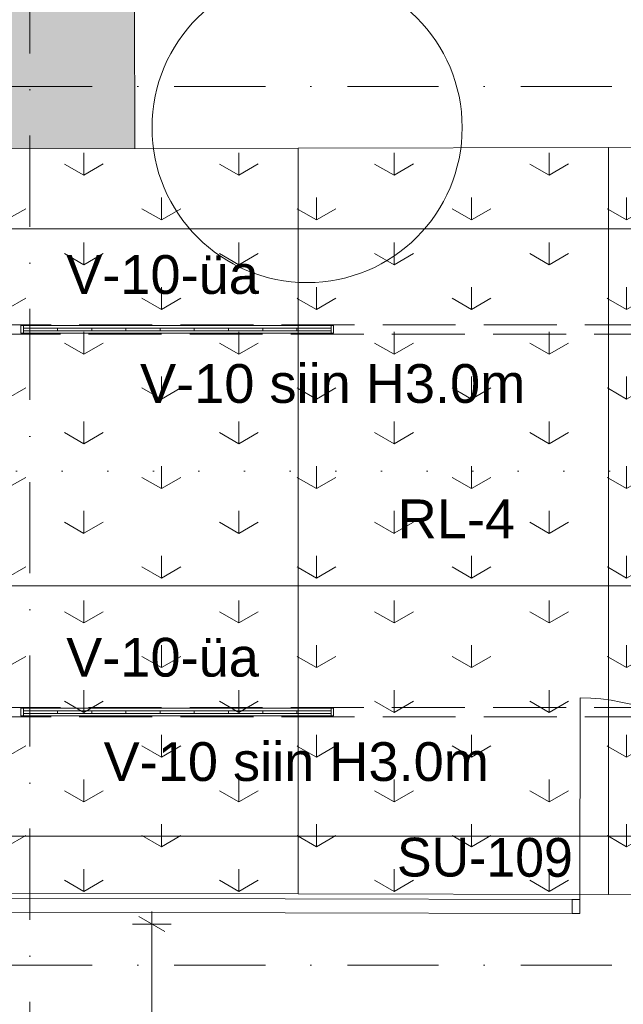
# Model space of a CAD drawing. Header units: millimetres. Extents: x -2532 to 181134, y -4151 to 53885.
# Tile 114 of 165: x 19252 to 21588, y 3894 to 7703. Entities that reach past the tile are written whole.
import ezdxf
from ezdxf.enums import TextEntityAlignment as Align

# ---------------------------------------------------------------- set-up
doc = ezdxf.new("R2010")
doc.units = ezdxf.units.MM
doc.header["$MEASUREMENT"] = 0
for name, pattern in [('Dense Dotted', [176.388884, 0, -176.388884]), ('Dot & Dashed', [670.277762, 352.777767, -176.388884, 0, -141.111112]), ('Hidden Line', [391.222223, 282.222223, -109])]:
    doc.linetypes.add(name, pattern=pattern)
for name, color, linetype in [('AR - Lõikejoon plaanis', 7, 'Continuous'), ('AR - Mööbel', 7, 'Continuous'), ('AR - Seinad SS.ol', 7, 'Continuous'), ('AR - Teljed', 7, 'Continuous'), ('ARCHICAD Doors', 7, 'Continuous'), ('New_AR - Seinad SS.ol', 7, 'Continuous'), ('New_ARCHICAD Door Markers', 7, 'Continuous'), ('New_SA - ripplaed', 7, 'Continuous'), ('SA - tähistused - laeviimistlus', 7, 'Continuous'), ('SA - tähistused - valgustus', 7, 'Continuous'), ('SA - valgustid', 7, 'Continuous')]:
    doc.layers.add(name, color=color, linetype=linetype)
for name, color, linetype, lineweight in [('AR - Lõikejoon plaanis_Pen_No__85', 7, 'Continuous', 9), ('AR - Mööbel_Pen_No__221', 252, 'Continuous', 13), ('AR - Seinad SS.ol_Pen_No__221', 252, 'Continuous', 13), ('AR - Teljed_Pen_No__4', 8, 'Continuous', 13), ('ARCHICAD Doors_Pen_No__221', 252, 'Continuous', 13), ('New_ARCHICAD Door Markers_Pen_No__7', 7, 'Continuous', 13), ('New_ARCHICAD Doors_Pen_No__207', 5, 'Continuous', 13), ('New_SA - ripplaed_Pen_No__207', 5, 'Continuous', 9), ('SA - tähistused - laeviimistlus_Pen_No__211', 214, 'Continuous', 15), ('SA - tähistused - valgustus_Pen_No__105', 30, 'Continuous', 5), ('SA - tähistused - valgustus_Pen_No__25', 5, 'Continuous', 15), ('SA - valgustid_Pen_No__105', 30, 'Continuous', 5)]:
    doc.layers.add(name, color=color, linetype=linetype, lineweight=lineweight)
doc.styles.add('GENERATED_STYLE_1', font='txt')
doc.styles.add('GENERATED_STYLE_3', font='txt')
doc.dimstyles.new('GENERATED_STYLE__1', dxfattribs={"dimtxt": 150, "dimasz": 76, "dimexe": 0.18, "dimexo": 0.0625, "dimgap": 0.09, "dimtad": 1, "dimdec": 0, "dimzin": 0, "dimdsep": 46, "dimtxsty": 'GENERATED_STYLE_3', "dimblk": 'ARROWHEAD_2', "dimblk1": 'ARROWHEAD_2', "dimblk2": 'ARROWHEAD_2', "dimcen": 0.09, "dimse1": 1, "dimse2": 1, "dimclrd": 256, "dimclre": 256, "dimclrt": 256, "dimadec": 0, "dimazin": 0, "dimtfac": 1, "dimtdec": 4, "dimtmove": 0, "dimatfit": 3, "dimfxl": 0, "dimtolj": 1, "dimtzin": 0, "dimarcsym": 0})
doc.dimstyles.new('GENERATED_STYLE__11', dxfattribs={"dimtxt": 150, "dimasz": 76, "dimexe": 0.18, "dimexo": 0.0625, "dimgap": 0.09, "dimtad": 1, "dimtih": 1, "dimtoh": 1, "dimdec": 0, "dimzin": 0, "dimdsep": 46, "dimtxsty": 'GENERATED_STYLE_3', "dimblk": 'ARROWHEAD_2', "dimblk1": 'ARROWHEAD_2', "dimblk2": 'ARROWHEAD_2', "dimcen": 0.09, "dimse1": 1, "dimse2": 1, "dimclrd": 256, "dimclre": 256, "dimclrt": 256, "dimadec": 0, "dimazin": 0, "dimtfac": 1, "dimtdec": 4, "dimtmove": 0, "dimatfit": 3, "dimfxl": 0, "dimtolj": 1, "dimtzin": 0, "dimarcsym": 0})
doc.dimstyles.new('GENERATED_STYLE__2', dxfattribs={"dimtxt": 150, "dimasz": 76, "dimexe": 0.18, "dimexo": 0.0625, "dimgap": 0.09, "dimtad": 1, "dimtih": 1, "dimtoh": 1, "dimdec": 0, "dimzin": 0, "dimdsep": 46, "dimtxsty": 'GENERATED_STYLE_3', "dimblk": 'ARROWHEAD_2', "dimblk1": 'ARROWHEAD_2', "dimblk2": 'ARROWHEAD_2', "dimcen": 0.09, "dimse1": 1, "dimse2": 1, "dimclrd": 256, "dimclre": 256, "dimclrt": 256, "dimadec": 0, "dimazin": 0, "dimtfac": 1, "dimtdec": 4, "dimtmove": 0, "dimatfit": 3, "dimfxl": 0, "dimtolj": 1, "dimtzin": 0, "dimarcsym": 0})
pattern_1 = [(90, (0, 0), (-600, 0), [86.6025, -259.808]), (90, (300, 173.2), (-600, 0), [86.6025, -259.808]), (30, (0, 0), (-300, 519.615), [86.6025, -259.808]), (30, (0, 346.4), (-300, 519.615), [86.6025, -259.808]), (150, (0, 0), (300, 519.615), [86.6025, -259.808]), (150, (0, 346.4), (300, 519.615), [86.6025, -259.808])]

# ---------------------------------------------------------------- blocks, each defined once
blk = doc.blocks.new('Slab_68_1', base_point=(20964.2, 7286.1))
at = {"layer": 'AR - Mööbel_Pen_No__221', "linetype": 'Continuous', "flags": 128}
blk.add_lwpolyline([(20964.2, 7286.1, 1), (19764.2, 7286.1, 1)], format="xyb", close=True, dxfattribs=at)
blk = doc.blocks.new('Slab_94_1', base_point=(21530.2, 5512.4))
at = {"layer": 'New_SA - ripplaed_Pen_No__207', "linetype": 'Continuous'}
h = blk.add_hatch(dxfattribs=at)
h.set_pattern_fill('Grass_0001', color=256, style=0, pattern_type=2)
h.set_pattern_definition(pattern_1)
h.paths.add_polyline_path([(21530.2, 5512.4), (22730.2, 5512.4), (22730.2, 7211.7), (21530.2, 7209.1)])
at = {"layer": 'New_SA - ripplaed_Pen_No__207', "linetype": 'Continuous', "flags": 128}
blk.add_lwpolyline([(21530.2, 5512.4), (22730.2, 5512.4), (22730.2, 7211.7), (21530.2, 7209.1)], close=True, dxfattribs=at)
blk = doc.blocks.new('Slab_95_1', base_point=(20330.2, 5512.4))
at = {"layer": 'New_SA - ripplaed_Pen_No__207', "linetype": 'Continuous'}
h = blk.add_hatch(dxfattribs=at)
h.set_pattern_fill('Grass_0001', color=256, style=0, pattern_type=2)
h.set_pattern_definition(pattern_1)
h.paths.add_polyline_path([(20330.2, 5512.4), (21530.2, 5512.4), (21530.2, 7209.1), (20330.2, 7206.4)])
at = {"layer": 'New_SA - ripplaed_Pen_No__207', "linetype": 'Continuous', "flags": 128}
blk.add_lwpolyline([(20330.2, 5512.4), (21530.2, 5512.4), (21530.2, 7209.1), (20330.2, 7206.4)], close=True, dxfattribs=at)
blk = doc.blocks.new('Slab_96_1', base_point=(19130.2, 5512.4))
at = {"layer": 'New_SA - ripplaed_Pen_No__207', "linetype": 'Continuous'}
h = blk.add_hatch(dxfattribs=at)
h.set_pattern_fill('Grass_0001', color=256, style=0, pattern_type=2)
h.set_pattern_definition(pattern_1)
h.paths.add_polyline_path([(19130.2, 5512.4), (20330.2, 5512.4), (20330.2, 7206.4), (19130.2, 7203.8)])
at = {"layer": 'New_SA - ripplaed_Pen_No__207', "linetype": 'Continuous', "flags": 128}
blk.add_lwpolyline([(19130.2, 5512.4), (20330.2, 5512.4), (20330.2, 7206.4), (19130.2, 7203.8)], close=True, dxfattribs=at)
blk = doc.blocks.new('Slab_98_1', base_point=(22730.2, 4316.8))
at = {"layer": 'New_SA - ripplaed_Pen_No__207', "linetype": 'Continuous'}
h = blk.add_hatch(dxfattribs=at)
h.set_pattern_fill('Grass_0001', color=256, style=0, pattern_type=2)
h.set_pattern_definition(pattern_1)
h.paths.add_polyline_path([(22730.2, 4316.8), (22730.2, 5512.4), (21530.2, 5512.4), (21530.2, 4319.4)])
at = {"layer": 'New_SA - ripplaed_Pen_No__207', "linetype": 'Continuous', "flags": 128}
blk.add_lwpolyline([(22730.2, 4316.8), (22730.2, 5512.4), (21530.2, 5512.4), (21530.2, 4319.4)], close=True, dxfattribs=at)
blk = doc.blocks.new('Slab_99_1', base_point=(21530.2, 4319.4))
at = {"layer": 'New_SA - ripplaed_Pen_No__207', "linetype": 'Continuous'}
h = blk.add_hatch(dxfattribs=at)
h.set_pattern_fill('Grass_0001', color=256, style=0, pattern_type=2)
h.set_pattern_definition(pattern_1)
h.paths.add_polyline_path([(21530.2, 4319.4), (21530.2, 5512.4), (20330.2, 5512.4), (20330.2, 4321.9)])
at = {"layer": 'New_SA - ripplaed_Pen_No__207', "linetype": 'Continuous', "flags": 128}
blk.add_lwpolyline([(21530.2, 4319.4), (21530.2, 5512.4), (20330.2, 5512.4), (20330.2, 4321.9)], close=True, dxfattribs=at)
blk = doc.blocks.new('Slab_100_1', base_point=(20330.2, 4321.9))
at = {"layer": 'New_SA - ripplaed_Pen_No__207', "linetype": 'Continuous'}
h = blk.add_hatch(dxfattribs=at)
h.set_pattern_fill('Grass_0001', color=256, style=0, pattern_type=2)
h.set_pattern_definition(pattern_1)
h.paths.add_polyline_path([(20330.2, 4321.9), (20330.2, 5512.4), (19130.2, 5512.4), (19130.2, 4324.5)])
at = {"layer": 'New_SA - ripplaed_Pen_No__207', "linetype": 'Continuous', "flags": 128}
blk.add_lwpolyline([(20330.2, 4321.9), (20330.2, 5512.4), (19130.2, 5512.4), (19130.2, 4324.5)], close=True, dxfattribs=at)
blk = doc.blocks.new('Standard grid marker')
at = {"layer": 'AR - Teljed_Pen_No__4', "linetype": 'Dot & Dashed'}
blk.add_line((1000, 0), (44867.9, 0), dxfattribs=at)
at = {"layer": 'AR - Teljed_Pen_No__4', "style": 'GENERATED_STYLE_1'}
for tag, p in [('AC_MarkerText_1_0', (-300, 14.3)), ('AC_MarkerText_1_1', (46167.9, 14.3))]:
    blk.add_attdef(tag, text='', height=250, dxfattribs=at).set_placement(p, align=Align.MIDDLE_CENTER)
blk = doc.blocks.new('Standard grid marker_6')
at = {"layer": 'AR - Teljed_Pen_No__4', "linetype": 'Dot & Dashed'}
blk.add_line((1000, 0), (22781.865348, 0), dxfattribs=at)
at = {"layer": 'AR - Teljed_Pen_No__4', "style": 'GENERATED_STYLE_1'}
blk.add_attdef('AC_MarkerText_1', text='', height=250, rotation=270, dxfattribs=at).set_placement((-300, 12.23), align=Align.MIDDLE_CENTER)
blk = doc.blocks.new('Fluorescent Lamp 22')
at = {"layer": 'SA - valgustid_Pen_No__105', "linetype": 'Continuous'}
for p, q in [((1210, 30), (0, 30)), ((0, 30), (0, 0)), ((0, 0), (1210, 0)), ((10, 0), (10, 30)), ((10, 20), (1200, 20)), ((10, 10), (10, 20)), ((10, 20), (1200, 20)), ((10, 10), (1200, 10)), ((10, 10), (1200, 10)), ((142.2, 10), (142.2, 20)), ((274.4, 10), (274.4, 20)), ((406.7, 10), (406.7, 20)), ((538.9, 10), (538.9, 20)), ((671.1, 10), (671.1, 20)), ((803.3, 10), (803.3, 20)), ((935.6, 10), (935.6, 20)), ((1067.8, 10), (1067.8, 20)), ((1200, 0), (1200, 30)), ((1200, 10), (1200, 20)), ((1210, 0), (1210, 30))]:
    blk.add_line(p, q, dxfattribs=at)
blk = doc.blocks.new('Beam_218_1', base_point=(19109.6, 5024.5))
at = {"layer": 'SA - valgustid_Pen_No__105', "linetype": 'Hidden Line'}
for p, q in [((19127.5, 5042.4), (24741.9, 5042.4)), ((19091.7, 5006.6), (24777.7, 5006.6))]:
    blk.add_line(p, q, dxfattribs=at)
blk = doc.blocks.new('Beam_220_1', base_point=(19109.6, 6505.2))
at = {"layer": 'SA - valgustid_Pen_No__105', "linetype": 'Hidden Line'}
for p, q in [((19091.7, 6523.1), (24777.7, 6523.1)), ((19127.5, 6487.3), (24741.9, 6487.3))]:
    blk.add_line(p, q, dxfattribs=at)
blk = doc.blocks.new('*D2134')
at = {"layer": 'SA - tähistused - valgustus_Pen_No__105', "linetype": 'Continuous'}
for p, q in [((19109.3, 1122), (19109.3, 1272)), ((21008.8, 1122), (21008.8, 1272)), ((19138.2, 1247), (19080.5, 1147)), ((21037.7, 1247), (20980, 1147)), ((19060.4, 1197), (19109.3, 1197)), ((19109.3, 1197), (21008.8, 1197))]:
    blk.add_line(p, q, dxfattribs=at)
at = {"layer": 'SA - tähistused - valgustus_Pen_No__105', "insert": (19802.6, 1227), "char_height": 150, "attachment_point": 7, "style": 'GENERATED_STYLE_3'}
blk.add_mtext('\\A1;{\\pql;\\fArial|b0|i0|c0|p34;1\xa0900}', dxfattribs=at)
blk = doc.blocks.new('ARROWHEAD_2')
at = {"linetype": 'Continuous'}
for p, q in [((-0.378, -0.655), (0.378, 0.655)), ((0, 0), (-1, 0))]:
    blk.add_line(p, q, dxfattribs=at)
blk = doc.blocks.new('*D2138')
at = {"layer": 'SA - tähistused - valgustus_Pen_No__105', "linetype": 'Continuous'}
for p, q in [((19813.7, 4175.7), (19713.7, 4233.5)), ((19763.7, 4204.6), (19763.7, 4253.5)), ((19838.7, 4204.6), (19688.7, 4204.6)), ((19763.7, 2626.2), (19763.7, 4204.6)), ((19713.7, 2655.1), (19813.7, 2597.3)), ((19838.7, 2626.2), (19688.7, 2626.2))]:
    blk.add_line(p, q, dxfattribs=at)
at = {"layer": 'SA - tähistused - valgustus_Pen_No__105', "insert": (19733.7, 3158.9), "char_height": 150, "attachment_point": 7, "rotation": 90, "style": 'GENERATED_STYLE_3'}
blk.add_mtext('\\A1;{\\pql;\\fArial|b0|i0|c0|p34;1\xa0578}', dxfattribs=at)
blk = doc.blocks.new('*D2152')
at = {"layer": 'SA - tähistused - valgustus_Pen_No__105', "linetype": 'Continuous'}
for p, q in [((19109.6, 4469.8), (19109.6, 4619.8)), ((24759.8, 4469.8), (24759.8, 4619.8)), ((19138.5, 4594.8), (19080.7, 4494.8)), ((24730.9, 4494.8), (24788.6, 4594.8)), ((19060.7, 4544.8), (19109.6, 4544.8)), ((19109.6, 4544.8), (24759.8, 4544.8)), ((24759.8, 4544.8), (24808.7, 4544.8))]:
    blk.add_line(p, q, dxfattribs=at)
at = {"layer": 'SA - tähistused - valgustus_Pen_No__105', "insert": (21678.2, 4574.8), "char_height": 150, "attachment_point": 7, "style": 'GENERATED_STYLE_3'}
blk.add_mtext('\\A1;{\\pql;\\fArial|b0|i0|c0|p34;5\xa0650}', dxfattribs=at)
blk = doc.blocks.new('*D2155')
at = {"layer": 'SA - tähistused - valgustus_Pen_No__105', "linetype": 'Continuous'}
for p, q in [((18637.4, 7205), (18637.4, 7253.9)), ((18712.4, 7205), (18562.4, 7205)), ((18687.4, 7176.1), (18587.4, 7233.9)), ((18637.4, 6505.2), (18637.4, 7205)), ((18587.4, 6534), (18687.4, 6476.3)), ((18712.4, 6505.2), (18562.4, 6505.2))]:
    blk.add_line(p, q, dxfattribs=at)
at = {"layer": 'SA - tähistused - valgustus_Pen_No__105', "insert": (18607.4, 6684.3), "char_height": 150, "attachment_point": 7, "rotation": 90, "style": 'GENERATED_STYLE_3'}
blk.add_mtext('\\A1;{\\pql;\\fArial|b0|i0|c0|p34;700}', dxfattribs=at)
blk = doc.blocks.new('*D2332')
at = {"layer": 'SA - tähistused - valgustus_Pen_No__25', "linetype": 'Continuous'}
for p, q in [((19138.5, 6944.2), (19080.7, 6844.2)), ((19109.6, 6819.2), (19109.6, 6969.2)), ((24730.9, 6844.2), (24788.6, 6944.2)), ((24759.8, 6819.2), (24759.8, 6969.2)), ((19060.7, 6894.2), (19109.6, 6894.2)), ((19109.6, 6894.2), (24759.8, 6894.2)), ((24759.8, 6894.2), (24808.7, 6894.2))]:
    blk.add_line(p, q, dxfattribs=at)
at = {"layer": 'SA - tähistused - valgustus_Pen_No__25', "insert": (21678.2, 6924.2), "char_height": 150, "attachment_point": 7, "style": 'GENERATED_STYLE_3'}
blk.add_mtext('\\A1;{\\pql;\\fArial|b0|i0|c0|p34;5\xa0650}', dxfattribs=at)
blk = doc.blocks.new('Cutting Plane_2_1', base_point=(-2009.2, 5957.3))
at = {"layer": 'AR - Lõikejoon plaanis_Pen_No__85', "linetype": 'Dense Dotted'}
blk.add_line((-1409.2, 5957.3), (43546.8, 5957.3), dxfattribs=at)
blk = doc.blocks.new('Label_112_1', base_point=(20476.9, 6505.2))
at = {"layer": 'SA - tähistused - valgustus_Pen_No__105', "insert": (19717.8, 6370.9), "char_height": 150, "attachment_point": 1, "style": 'GENERATED_STYLE_3'}
blk.add_mtext('\\A1;{\\pql;\\pt0,105000;\\fArial|b0|i0|c0|p34;V-10 siin H3.0m\\fArial|b0|i0|c0|p34;\\A1{\\H.66x;\\S^  ;}\\fArial|b0|i0|c0|p34;\\fArial|b0|i0|c0|p34;\\A1{\\H.66x;\\S^  ;}\\fArial|b0|i0|c0|p34; \\fArial|b0|i0|c0|p34;\\fArial|b0|i0|c0|p34;\\fArial|b0|i0|c0|p34;\\fArial|b0|i0|c0|p34;\\fArial|b0|i0|c0|p34;\\fArial|b0|i0|c0|p34;\\fArial|b0|i0|c0|p34;\\fArial|b0|i0|c0|p34;\\fArial|b0|i0|c0|p34;\\fArial|b0|i0|c0|p34;\\fArial|b0|i0|c0|p34;\\fArial|b0|i0|c0|p34;\\fArial|b0|i0|c0|p34;\\fArial|b0|i0|c0|p34;\\fArial|b0|i0|c0|p34;\\fArial|b0|i0|c0|p34;\\fArial|b0|i0|c0|p34;\\fArial|b0|i0|c0|p34;\\fArial|b0|i0|c0|p34;\\fArial|b0|i0|c0|p34;\\fArial|b0|i0|c0|p34;\\fArial|b0|i0|c0|p34;\\fArial|b0|i0|c0|p34;\\fArial|b0|i0|c0|p34;\\fArial|b0|i0|c0|p34;\\fArial|b0|i0|c0|p34;\\fArial|b0|i0|c0|p34;\\fArial|b0|i0|c0|p34;\\fArial|b0|i0|c0|p34;\\fArial|b0|i0|c0|p34;\\fArial|b0|i0|c0|p34;\\fArial|b0|i0|c0|p34;\\fArial|b0|i0|c0|p34;\\fArial|b0|i0|c0|p34;\\fArial|b0|i0|c0|p34;\\fArial|b0|i0|c0|p34;\\fArial|b0|i0|c0|p34;\\fArial|b0|i0|c0|p34;\\fArial|b0|i0|c0|p34;\\fArial|b0|i0|c0|p34;\\fArial|b0|i0|c0|p34;\\fArial|b0|i0|c0|p34;\\fArial|b0|i0|c0|p34;}', dxfattribs=at)
blk = doc.blocks.new('Label_113_1', base_point=(20335.9, 5042.4))
at = {"layer": 'SA - tähistused - valgustus_Pen_No__105', "insert": (19576.9, 4908.1), "char_height": 150, "attachment_point": 1, "style": 'GENERATED_STYLE_3'}
blk.add_mtext('\\A1;{\\pql;\\pt0,105000;\\fArial|b0|i0|c0|p34;V-10 siin H3.0m\\fArial|b0|i0|c0|p34;\\A1{\\H.66x;\\S^  ;}\\fArial|b0|i0|c0|p34;\\fArial|b0|i0|c0|p34;\\A1{\\H.66x;\\S^  ;}\\fArial|b0|i0|c0|p34; \\fArial|b0|i0|c0|p34;\\fArial|b0|i0|c0|p34;\\fArial|b0|i0|c0|p34;\\fArial|b0|i0|c0|p34;\\fArial|b0|i0|c0|p34;\\fArial|b0|i0|c0|p34;\\fArial|b0|i0|c0|p34;\\fArial|b0|i0|c0|p34;\\fArial|b0|i0|c0|p34;\\fArial|b0|i0|c0|p34;\\fArial|b0|i0|c0|p34;\\fArial|b0|i0|c0|p34;\\fArial|b0|i0|c0|p34;\\fArial|b0|i0|c0|p34;\\fArial|b0|i0|c0|p34;\\fArial|b0|i0|c0|p34;\\fArial|b0|i0|c0|p34;\\fArial|b0|i0|c0|p34;\\fArial|b0|i0|c0|p34;\\fArial|b0|i0|c0|p34;\\fArial|b0|i0|c0|p34;\\fArial|b0|i0|c0|p34;\\fArial|b0|i0|c0|p34;\\fArial|b0|i0|c0|p34;\\fArial|b0|i0|c0|p34;\\fArial|b0|i0|c0|p34;\\fArial|b0|i0|c0|p34;\\fArial|b0|i0|c0|p34;\\fArial|b0|i0|c0|p34;\\fArial|b0|i0|c0|p34;\\fArial|b0|i0|c0|p34;\\fArial|b0|i0|c0|p34;\\fArial|b0|i0|c0|p34;\\fArial|b0|i0|c0|p34;\\fArial|b0|i0|c0|p34;\\fArial|b0|i0|c0|p34;\\fArial|b0|i0|c0|p34;\\fArial|b0|i0|c0|p34;\\fArial|b0|i0|c0|p34;\\fArial|b0|i0|c0|p34;\\fArial|b0|i0|c0|p34;\\fArial|b0|i0|c0|p34;\\fArial|b0|i0|c0|p34;}', dxfattribs=at)
blk = doc.blocks.new('Label_229_1', base_point=(20965.7, 5545.8))
at = {"layer": 'SA - tähistused - laeviimistlus_Pen_No__211', "insert": (20714.7, 5847.2), "char_height": 150, "attachment_point": 1, "style": 'GENERATED_STYLE_3'}
blk.add_mtext('\\A1;{\\pql;\\pt0,211000;\\fArial|b0|i0|c0|p34;RL-4\\fArial|b0|i0|c0|p34;\\A1{\\H.66x;\\S^  ;}\\fArial|b0|i0|c0|p34;\\fArial|b0|i0|c0|p34;\\A1{\\H.66x;\\S^  ;}\\fArial|b0|i0|c0|p34; \\fArial|b0|i0|c0|p34;\\fArial|b0|i0|c0|p34;\\fArial|b0|i0|c0|p34;\\fArial|b0|i0|c0|p34;\\fArial|b0|i0|c0|p34;\\fArial|b0|i0|c0|p34;\\fArial|b0|i0|c0|p34;\\fArial|b0|i0|c0|p34;\\fArial|b0|i0|c0|p34;\\fArial|b0|i0|c0|p34;\\fArial|b0|i0|c0|p34;\\fArial|b0|i0|c0|p34;\\fArial|b0|i0|c0|p34;\\fArial|b0|i0|c0|p34;\\fArial|b0|i0|c0|p34;\\fArial|b0|i0|c0|p34;\\fArial|b0|i0|c0|p34;\\fArial|b0|i0|c0|p34;\\fArial|b0|i0|c0|p34;\\fArial|b0|i0|c0|p34;\\fArial|b0|i0|c0|p34;\\fArial|b0|i0|c0|p34;\\fArial|b0|i0|c0|p34;\\fArial|b0|i0|c0|p34;\\fArial|b0|i0|c0|p34;\\fArial|b0|i0|c0|p34;\\fArial|b0|i0|c0|p34;\\fArial|b0|i0|c0|p34;\\fArial|b0|i0|c0|p34;\\fArial|b0|i0|c0|p34;\\fArial|b0|i0|c0|p34;\\fArial|b0|i0|c0|p34;\\fArial|b0|i0|c0|p34;\\fArial|b0|i0|c0|p34;\\fArial|b0|i0|c0|p34;\\fArial|b0|i0|c0|p34;\\fArial|b0|i0|c0|p34;\\fArial|b0|i0|c0|p34;\\fArial|b0|i0|c0|p34;\\fArial|b0|i0|c0|p34;\\fArial|b0|i0|c0|p34;\\fArial|b0|i0|c0|p34;\\fArial|b0|i0|c0|p34;}', dxfattribs=at)
blk = doc.blocks.new('Label_348_1', base_point=(19825.7, 6491))
at = {"layer": 'SA - tähistused - valgustus_Pen_No__105', "insert": (19432.1, 6792.5), "char_height": 150, "attachment_point": 1, "style": 'GENERATED_STYLE_3'}
blk.add_mtext('\\A1;{\\pql;\\pt0,105000;\\fArial|b0|i0|c0|p34;V-10-üa\\fArial|b0|i0|c0|p34;\\A1{\\H.66x;\\S^  ;}\\fArial|b0|i0|c0|p34;\\fArial|b0|i0|c0|p34;\\A1{\\H.66x;\\S^  ;}\\fArial|b0|i0|c0|p34; \\fArial|b0|i0|c0|p34;\\fArial|b0|i0|c0|p34;\\fArial|b0|i0|c0|p34;\\fArial|b0|i0|c0|p34;\\fArial|b0|i0|c0|p34;\\fArial|b0|i0|c0|p34;\\fArial|b0|i0|c0|p34;\\fArial|b0|i0|c0|p34;\\fArial|b0|i0|c0|p34;\\fArial|b0|i0|c0|p34;\\fArial|b0|i0|c0|p34;\\fArial|b0|i0|c0|p34;\\fArial|b0|i0|c0|p34;\\fArial|b0|i0|c0|p34;\\fArial|b0|i0|c0|p34;\\fArial|b0|i0|c0|p34;\\fArial|b0|i0|c0|p34;\\fArial|b0|i0|c0|p34;\\fArial|b0|i0|c0|p34;\\fArial|b0|i0|c0|p34;\\fArial|b0|i0|c0|p34;\\fArial|b0|i0|c0|p34;\\fArial|b0|i0|c0|p34;\\fArial|b0|i0|c0|p34;\\fArial|b0|i0|c0|p34;\\fArial|b0|i0|c0|p34;\\fArial|b0|i0|c0|p34;\\fArial|b0|i0|c0|p34;\\fArial|b0|i0|c0|p34;\\fArial|b0|i0|c0|p34;\\fArial|b0|i0|c0|p34;\\fArial|b0|i0|c0|p34;\\fArial|b0|i0|c0|p34;\\fArial|b0|i0|c0|p34;\\fArial|b0|i0|c0|p34;\\fArial|b0|i0|c0|p34;\\fArial|b0|i0|c0|p34;\\fArial|b0|i0|c0|p34;\\fArial|b0|i0|c0|p34;\\fArial|b0|i0|c0|p34;\\fArial|b0|i0|c0|p34;\\fArial|b0|i0|c0|p34;\\fArial|b0|i0|c0|p34;}', dxfattribs=at)
blk = doc.blocks.new('Label_353_1', base_point=(19825.7, 5010.4))
at = {"layer": 'SA - tähistused - valgustus_Pen_No__105', "insert": (19432.1, 5311.8), "char_height": 150, "attachment_point": 1, "style": 'GENERATED_STYLE_3'}
blk.add_mtext('\\A1;{\\pql;\\pt0,105000;\\fArial|b0|i0|c0|p34;V-10-üa\\fArial|b0|i0|c0|p34;\\A1{\\H.66x;\\S^  ;}\\fArial|b0|i0|c0|p34;\\fArial|b0|i0|c0|p34;\\A1{\\H.66x;\\S^  ;}\\fArial|b0|i0|c0|p34; \\fArial|b0|i0|c0|p34;\\fArial|b0|i0|c0|p34;\\fArial|b0|i0|c0|p34;\\fArial|b0|i0|c0|p34;\\fArial|b0|i0|c0|p34;\\fArial|b0|i0|c0|p34;\\fArial|b0|i0|c0|p34;\\fArial|b0|i0|c0|p34;\\fArial|b0|i0|c0|p34;\\fArial|b0|i0|c0|p34;\\fArial|b0|i0|c0|p34;\\fArial|b0|i0|c0|p34;\\fArial|b0|i0|c0|p34;\\fArial|b0|i0|c0|p34;\\fArial|b0|i0|c0|p34;\\fArial|b0|i0|c0|p34;\\fArial|b0|i0|c0|p34;\\fArial|b0|i0|c0|p34;\\fArial|b0|i0|c0|p34;\\fArial|b0|i0|c0|p34;\\fArial|b0|i0|c0|p34;\\fArial|b0|i0|c0|p34;\\fArial|b0|i0|c0|p34;\\fArial|b0|i0|c0|p34;\\fArial|b0|i0|c0|p34;\\fArial|b0|i0|c0|p34;\\fArial|b0|i0|c0|p34;\\fArial|b0|i0|c0|p34;\\fArial|b0|i0|c0|p34;\\fArial|b0|i0|c0|p34;\\fArial|b0|i0|c0|p34;\\fArial|b0|i0|c0|p34;\\fArial|b0|i0|c0|p34;\\fArial|b0|i0|c0|p34;\\fArial|b0|i0|c0|p34;\\fArial|b0|i0|c0|p34;\\fArial|b0|i0|c0|p34;\\fArial|b0|i0|c0|p34;\\fArial|b0|i0|c0|p34;\\fArial|b0|i0|c0|p34;\\fArial|b0|i0|c0|p34;\\fArial|b0|i0|c0|p34;\\fArial|b0|i0|c0|p34;}', dxfattribs=at)
blk = doc.blocks.new('New Door 7')
at = {"layer": 'ARCHICAD Doors_Pen_No__221', "linetype": 'Continuous'}
for p, q in [((-2277.9, 0), (-2277.9, -570)), ((2277.9, -570), (2277.9, 0))]:
    blk.add_line(p, q, dxfattribs=at)
blk = doc.blocks.new('Wall_362_1', base_point=(15152.4, 7195))
at = {"layer": 'AR - Seinad SS.ol_Pen_No__221', "linetype": 'Continuous'}
blk.add_hatch(color=256, dxfattribs=at).paths.add_polyline_path([(19696.4, 7775), (17745.2, 7770.7), (17746.5, 7200.7), (19697.6, 7205)])
at = {"layer": 'AR - Seinad SS.ol_Pen_No__221', "linetype": 'Continuous', "flags": 128}
blk.add_lwpolyline([(18162.9, 7201.6), (19697.6, 7205)], dxfattribs=at)
at = {"layer": 'ARCHICAD Doors', "linetype": 'Continuous', "xscale": -1, "zscale": 1000, "rotation": 0.126408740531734}
blk.add_blockref('New Door 7', (21974.3, 7780), dxfattribs=at)
blk = doc.blocks.new('D Marker 22[61]_1', base_point=(21059.3, 4200.4))
at = {"layer": 'New_ARCHICAD Door Markers_Pen_No__7', "style": 'GENERATED_STYLE_1'}
blk.add_attdef('AC_WIDO_ID', text='', height=150, rotation=359.8762, dxfattribs=at).set_placement((20711.9, 4343.7), align=Align.BOTTOM_LEFT)
blk = doc.blocks.new('Double Door with Sidelight 22[64]_1')
at = {"layer": 'New_ARCHICAD Doors_Pen_No__207', "linetype": 'Continuous'}
for p, q in [((21419.5, 4299.6), (21421.2, 5079.6)), ((22979.5, 4296.2), (22981.2, 5076.2)), ((19109.6, 4324.6), (19109.6, 4312.1)), ((19109.6, 4312.1), (19109.6, 4304.6)), ((23009.6, 4316.2), (23009.6, 4303.7)), ((19109.6, 4304.6), (19109.4, 4250.6)), ((19109.5, 4299.6), (19109.4, 4250.6)), ((19109.5, 4299.6), (19109.4, 4250.6)), ((19109.6, 4304.6), (19109.5, 4299.6)), ((19109.6, 4304.6), (19109.5, 4299.6)), ((19139.6, 4304.5), (19109.6, 4304.6)), ((19139.6, 4304.5), (19139.4, 4250.5)), ((19139.4, 4250.5), (19139.6, 4304.5)), ((21389.5, 4299.7), (19139.6, 4304.5)), ((21389.4, 4245.7), (21389.5, 4299.7)), ((21389.5, 4299.7), (21389.4, 4245.7)), ((21419.5, 4299.6), (21389.5, 4299.7)), ((21419.4, 4245.6), (21419.5, 4299.6)), ((22979.5, 4296.2), (22979.4, 4242.2)), ((23009.5, 4296.2), (22979.5, 4296.2)), ((23009.4, 4242.2), (23009.5, 4296.2)), ((23009.5, 4291.2), (23009.4, 4242.2)), ((23009.5, 4291.2), (23009.4, 4242.2)), ((23009.6, 4303.7), (23009.5, 4296.2)), ((23009.5, 4296.2), (23009.5, 4291.2)), ((23009.5, 4296.2), (23009.5, 4291.2)), ((19109.4, 4250.6), (19139.4, 4250.5)), ((19109.4, 4250.6), (19109.4, 4229.6)), ((19109.4, 4229.6), (19109.4, 4217.1)), ((19139.4, 4250.5), (21389.4, 4245.7)), ((21389.4, 4245.7), (21419.4, 4245.6)), ((22979.4, 4242.2), (23009.4, 4242.2)), ((23009.4, 4242.2), (23009.4, 4221.2)), ((19109.4, 4217.1), (19109.3, 4204.6)), ((23009.4, 4208.7), (23009.3, 4196.2)), ((23009.4, 4221.2), (23009.4, 4208.7))]:
    blk.add_line(p, q, dxfattribs=at)
for centre, start, end in [((21419.5, 4299.6), 359.8762, 89.8762), ((22979.5, 4296.2), 89.8762, 179.8762)]:
    blk.add_arc(centre, 780, start, end, dxfattribs=at)
at = {"layer": 'New_ARCHICAD Door Markers'}
ref = blk.add_blockref('D Marker 22[61]_1', (21059.3, 4200.4), dxfattribs=at)
ref.add_attrib('AC_WIDO_ID', 'SU-109', dxfattribs={"layer": 'New_ARCHICAD Door Markers_Pen_No__7', "color": 7, "height": 150, "rotation": 359.8762, "style": 'GENERATED_STYLE_1'}).set_placement((20711.9, 4343.7), align=Align.BOTTOM_LEFT)
blk = doc.blocks.new('Wall_376_1', base_point=(24759.8, 4312.4))
at = {"layer": 'New_ARCHICAD Doors_Pen_No__207', "linetype": 'Continuous'}
blk.add_blockref('Double Door with Sidelight 22[64]_1', (0, 0), dxfattribs=at)

msp = doc.modelspace()

# ---------------------------------------------------------------- block references
at = {"layer": 'AR - Lõikejoon plaanis'}
msp.add_blockref('Cutting Plane_2_1', (-2009.2, 5957.3), dxfattribs=at)
at = {"layer": 'AR - Mööbel', "linetype": 'Continuous'}
msp.add_blockref('Slab_68_1', (20964.2, 7286.1), dxfattribs=at)
at = {"layer": 'AR - Seinad SS.ol'}
msp.add_blockref('Wall_362_1', (15152.4, 7195), dxfattribs=at)
at = {"layer": 'AR - Teljed', "linetype": 'Continuous', "zscale": 1000, "rotation": 90}
msp.add_blockref('Standard grid marker_6', (19291.5, -1471.7), dxfattribs=at)
at = {"layer": 'AR - Teljed', "linetype": 'Continuous', "zscale": 1000}
for p in [(-1931.8, 7444.8), (-1931.8, 4044.8)]:
    msp.add_blockref('Standard grid marker', p, dxfattribs=at)
at = {"layer": 'New_SA - ripplaed', "linetype": 'Continuous'}
for name, p in [('Slab_96_1', (19130.2, 5512.4)), ('Slab_95_1', (20330.2, 5512.4)), ('Slab_94_1', (21530.2, 5512.4)), ('Slab_100_1', (20330.2, 4321.9)), ('Slab_99_1', (21530.2, 4319.4)), ('Slab_98_1', (22730.2, 4316.8))]:
    msp.add_blockref(name, p, dxfattribs=at)
at = {"layer": 'SA - tähistused - laeviimistlus', "linetype": 'Continuous'}
msp.add_blockref('Label_229_1', (20965.7, 5545.8), dxfattribs=at)
at = {"layer": 'SA - tähistused - valgustus', "linetype": 'Continuous'}
for name, p in [('Label_348_1', (19825.7, 6491)), ('Label_112_1', (20476.9, 6505.2)), ('Label_353_1', (19825.7, 5010.4)), ('Label_113_1', (20335.9, 5042.4))]:
    msp.add_blockref(name, p, dxfattribs=at)
at = {"layer": 'SA - valgustid'}
for name, p in [('Beam_220_1', (19109.6, 6505.2)), ('Beam_218_1', (19109.6, 5024.5))]:
    msp.add_blockref(name, p, dxfattribs=at)
at = {"layer": 'SA - valgustid', "linetype": 'Continuous', "zscale": 1000}
for p in [(19256.8, 6490.2), (19256.8, 5009.5)]:
    msp.add_blockref('Fluorescent Lamp 22', p, dxfattribs=at)

# ---------------------------------------------------------------- dimensions: what is measured, and where the dimension line sits
at = {"layer": 'SA - tähistused - valgustus', "linetype": 'Continuous'}
for base, p1, p2, dimstyle, picture, middle in [((24759.8, 6894.2), (19109.6, 6505.2), (24759.8, 6505.2), 'GENERATED_STYLE__11', '*D2332', (21942.2, 6999.2)), ((24759.8, 4544.8), (19109.6, 6505.2), (24759.8, 6505.2), 'GENERATED_STYLE__2', '*D2152', (21942.2, 4649.8)), ((21008.8466, 1197.0467), (19109.3342, 4204.5825), (21008.8466, 3292.3782), 'GENERATED_STYLE__2', '*D2134', (20066.6339, 1302.0467))]:
    dim = msp.add_linear_dim(base=base, p1=p1, p2=p2, dimstyle=dimstyle, dxfattribs=at)
    dim.commit()
    dim.dimension.update_dxf_attribs({"geometry": picture, "text_midpoint": middle, "dimtype": 160})
for base, p1, p2, picture, middle in [((18637.4, 7205), (19109.6, 6505.2), (19697.6, 7205), '*D2155', (18532.4, 6860.1)), ((19763.7, 4204.6), (19217.6, 2626.2), (19109.3, 4204.6), '*D2138', (19658.7, 3422.9))]:
    dim = msp.add_linear_dim(base=base, p1=p1, p2=p2, angle=90, dimstyle='GENERATED_STYLE__1', dxfattribs=at)
    dim.commit()
    dim.dimension.update_dxf_attribs({"geometry": picture, "text_midpoint": middle, "dimtype": 160, "text_rotation": 90})

# ---------------------------------------------------------------- next in the draw order: block references
at = {"layer": 'New_AR - Seinad SS.ol'}
msp.add_blockref('Wall_376_1', (24759.8, 4312.4), dxfattribs=at)

doc.saveas('drawing.dxf')
